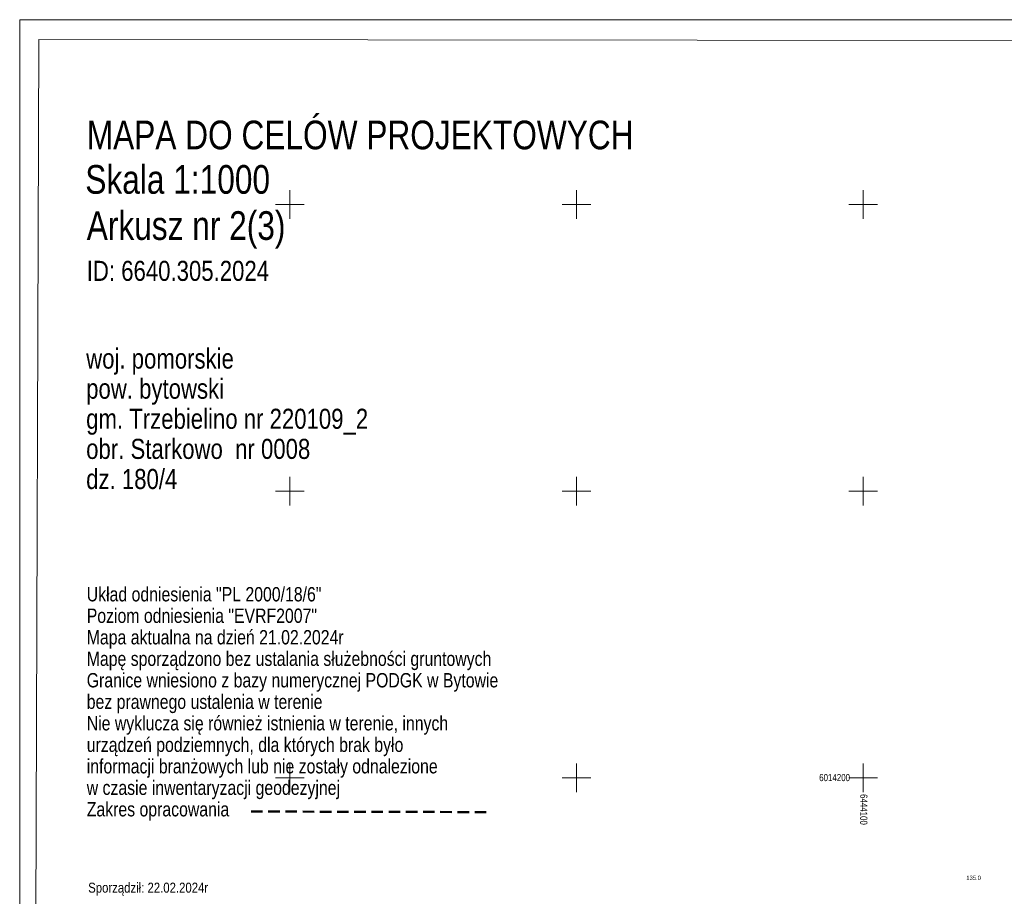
# Model space of a CAD drawing. Header units: metres. Extents: x 6443052 to 6445155, y 6013553 to 6014840.
# Tile 20 of 36: x 6443806 to 6444149, y 6014159 to 6014464. Entities that reach past the tile are written whole.
import ezdxf
from ezdxf.enums import TextEntityAlignment as Align

# ---------------------------------------------------------------- set-up
doc = ezdxf.new("R2010")
doc.units = ezdxf.units.M
doc.header["$MEASUREMENT"] = 0
doc.linetypes.add('L_0_0C', pattern=[6, 4, -2])
for name, color, linetype, lineweight in [('orient', 7, 'CONTINUOUS', 18), ('Ramka_wewn_2_i_opis', 7, 'CONTINUOUS', 18), ('siatka', 7, 'CONTINUOUS', 18), ('wys_odzysk', 7, 'CONTINUOUS', 18), ('ZAKRES', 212, 'L_0_0C', 50)]:
    doc.layers.add(name, color=color, linetype=linetype, lineweight=lineweight)
doc.layers.add('ramka_zewn', color=212, linetype='CONTINUOUS', lineweight=18, plot=False)
doc.styles.add('Arial CE', font='Arial CE.ttf')

msp = doc.modelspace()

# ---------------------------------------------------------------- linework, layer by layer
at = {"layer": 'Ramka_wewn_2_i_opis', "linetype": 'Continuous', "lineweight": 18}
for p, q in [((6443810.57, 6013885.3), (6443812.5, 6014457.5)), ((6443812.5, 6014457.5), (6444633.9, 6014456.6))]:
    msp.add_line(p, q, dxfattribs=at)
at = {"layer": 'ramka_zewn', "linetype": 'Continuous', "lineweight": 13}
for p, q in [((6443805.82, 6014464.41), (6444640.88, 6014464.41)), ((6443805.82, 6013876.36), (6443805.82, 6014464.41))]:
    msp.add_line(p, q, dxfattribs=at)
at = {"layer": 'siatka', "color": 7, "linetype": 'Continuous', "lineweight": 13}
for p, q in [((6443900, 6014395), (6443900, 6014405)), ((6444000, 6014395), (6444000, 6014405)), ((6444100, 6014395), (6444100, 6014405)), ((6443895, 6014400), (6443905, 6014400)), ((6443995, 6014400), (6444005, 6014400)), ((6444095, 6014400), (6444105, 6014400)), ((6443900, 6014295), (6443900, 6014305)), ((6444000, 6014295), (6444000, 6014305)), ((6444100, 6014295), (6444100, 6014305)), ((6443895, 6014300), (6443905, 6014300)), ((6443995, 6014300), (6444005, 6014300)), ((6444095, 6014300), (6444105, 6014300)), ((6443900, 6014195), (6443900, 6014205)), ((6444000, 6014195), (6444000, 6014205)), ((6444100, 6014195), (6444100, 6014205)), ((6443895, 6014200), (6443905, 6014200)), ((6443995, 6014200), (6444005, 6014200)), ((6444095, 6014200), (6444105, 6014200))]:
    msp.add_line(p, q, dxfattribs=at)
at = {"layer": 'ZAKRES', "lineweight": 50}
msp.add_line((6443886.5, 6014188.2), (6443969.2, 6014188), dxfattribs=at)

# ---------------------------------------------------------------- texts
at = {"layer": 'orient', "style": 'Arial CE', "width": 0.79}
for s, rotation, p in [('6014200', -360, (6444084.62, 6014198.05)), ('6444100', 269.7, (6444098.2, 6014194.3))]:
    msp.add_text(s, height=2.5, rotation=rotation, dxfattribs=at).set_placement(p, align=Align.BOTTOM_LEFT)
at = {"layer": 'Ramka_wewn_2_i_opis', "style": 'Arial CE', "width": 0.79}
for s, height, p in [('MAPA DO CELÓW PROJEKTOWYCH', 10, (6443829.2, 6014429.2)), ('Skala 1:1000', 10, (6443828.7, 6014413.7)), ('Arkusz nr 2(3)', 10, (6443829.2, 6014397.6)), ('Układ odniesienia "PL 2000/18/6"', 5, (6443829.2, 6014266.5)), ('Poziom odniesienia "EVRF2007"', 5, (6443829.2, 6014259)), ('Mapa aktualna na dzień 21.02.2024r', 5, (6443829.2, 6014251.5)), ('Mapę sporządzono bez ustalania służebności gruntowych', 5, (6443829.2, 6014244)), ('Granice wniesiono z bazy numerycznej PODGK w Bytowie', 5, (6443829.2, 6014236.5)), ('bez prawnego ustalenia w terenie', 5, (6443829.2, 6014229)), ('Nie wyklucza się również istnienia w terenie, innych', 5, (6443829.2, 6014221.5)), ('urządzeń podziemnych, dla których brak było', 5, (6443829.2, 6014214)), ('informacji branżowych lub nie zostały odnalezione', 5, (6443829.2, 6014206.5)), ('w czasie inwentaryzacji geodezyjnej', 5, (6443829.2, 6014199)), ('Zakres opracowania', 5, (6443829.2, 6014191.5))]:
    msp.add_text(s, height=height, dxfattribs=at).set_placement(p, align=Align.TOP_LEFT)
at = {"layer": 'Ramka_wewn_2_i_opis', "color": 7, "style": 'Arial CE'}
for s, height, width, p in [('ID: 6640.305.2024', 7, 0.79, (6443829.2, 6014380.3)), ('woj. pomorskie', 7, 0.79, (6443829, 6014349.7)), ('pow. bytowski', 7, 0.79, (6443829, 6014339.2)), ('gm. Trzebielino nr 220109_2', 7, 0.79, (6443829, 6014328.7)), ('obr. Starkowo  nr 0008', 7, 0.79, (6443829, 6014318.2)), ('dz. 180/4', 7, 0.79, (6443829, 6014307.7)), ('Sporządził: 22.02.2024r', 3.5, 0.81, (6443829.7, 6014163.4))]:
    msp.add_text(s, height=height, dxfattribs=dict(at, width=width)).set_placement(p, align=Align.TOP_LEFT)
at = {"layer": 'wys_odzysk', "style": 'Arial CE', "width": 0.78}
msp.add_text('135.0', height=1.5, dxfattribs=at).set_placement((6444135.91, 6014165.83), align=Align.TOP_LEFT)
msp.add_text('135.0', height=1.5, dxfattribs=at).set_placement((6444135.91, 6014165.83), align=Align.TOP_LEFT)

doc.saveas('drawing.dxf')
